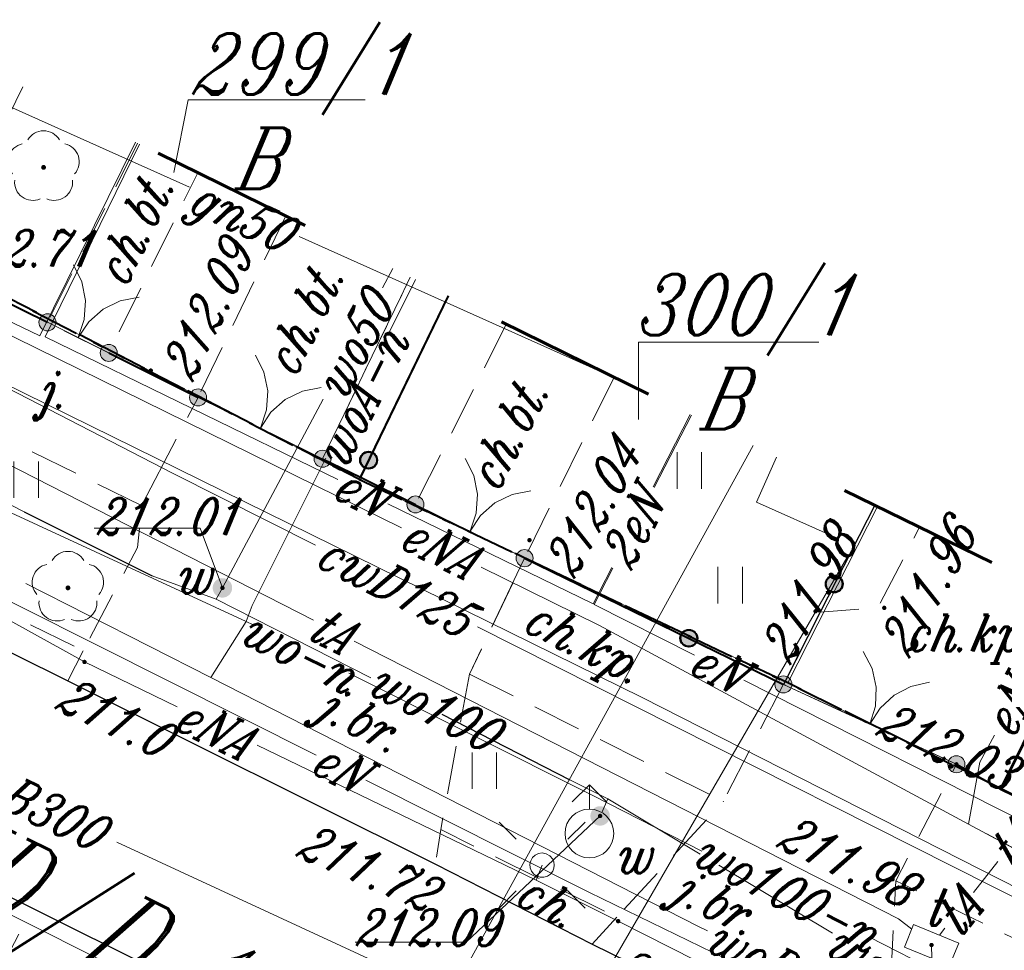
# Model space of a CAD drawing. Header units: millimetres. Extents: x -368 to -158, y 9368 to 9578.
# Tile 45 of 48: x -232 to -211, y 9468 to 9487. Entities that reach past the tile are written whole.
import ezdxf
from ezdxf.enums import TextEntityAlignment as Align

# ---------------------------------------------------------------- set-up
doc = ezdxf.new("R2010")
doc.units = ezdxf.units.MM
for name, pattern in [('Rakowicka 531_1 wstępna wersja$0$DGN Style 5', [7.845798, 3.362485, -4.483313]), ('Rakowicka 531_1 wstępna wersja$0$KTCR02-500', [1.5, 1, -0.5]), ('Rakowicka 531_1 wstępna wersja$0$KTJZ01-500', [2, 1.5, -0.5]), ('Rakowicka 531_1 wstępna wersja$0$PTTU04-500', [1.5, 1, -0.5])]:
    doc.linetypes.add(name, pattern=pattern)
for name, color, linetype, lineweight in [('-- CO_p', 51, 'Continuous', 9), ('-- CO_z', 51, 'Continuous', 9), ('Rakowicka 531_1 wstępna wersja$0$EGBB01', 250, 'Continuous', 0), ('Rakowicka 531_1 wstępna wersja$0$EGBD03', 250, 'Continuous', 0), ('Rakowicka 531_1 wstępna wersja$0$EGBU01', 250, 'Continuous', 0), ('Rakowicka 531_1 wstępna wersja$0$EPGPO_216', 7, 'Continuous', 0), ('Rakowicka 531_1 wstępna wersja$0$EPUPZ_251', 7, 'Continuous', 0), ('Rakowicka 531_1 wstępna wersja$0$GSLKBR', 250, 'Continuous', 13), ('Rakowicka 531_1 wstępna wersja$0$GUPISL', 250, 'Continuous', 13), ('Rakowicka 531_1 wstępna wersja$0$KTCR02', 250, 'Continuous', 0), ('Rakowicka 531_1 wstępna wersja$0$KTJZ01', 250, 'Continuous', 0), ('Rakowicka 531_1 wstępna wersja$0$KTKR01', 250, 'Continuous', 0), ('Rakowicka 531_1 wstępna wersja$0$KTOK05_01', 250, 'Continuous', 0), ('Rakowicka 531_1 wstępna wersja$0$OBOP02_01', 250, 'Continuous', 0), ('Rakowicka 531_1 wstępna wersja$0$PTTU04', 250, 'Continuous', 0), ('Rakowicka 531_1 wstępna wersja$0$SUOP03_18', 250, 'Continuous', 0), ('Rakowicka 531_1 wstępna wersja$0$SUPC_01', 250, 'Continuous', 0), ('Rakowicka 531_1 wstępna wersja$0$SUPE_01', 250, 'Continuous', 0), ('Rakowicka 531_1 wstępna wersja$0$SUPG_01', 250, 'Continuous', 0), ('Rakowicka 531_1 wstępna wersja$0$SUPK_01', 250, 'Continuous', 0), ('Rakowicka 531_1 wstępna wersja$0$SUPT_01', 250, 'Continuous', 0), ('Rakowicka 531_1 wstępna wersja$0$SUPW_01', 250, 'Continuous', 0), ('Rakowicka 531_1 wstępna wersja$0$SUUS02', 250, 'Continuous', 0), ('Rakowicka 531_1 wstępna wersja$0$SUUS15_03_E', 250, 'Continuous', 0), ('Rakowicka 531_1 wstępna wersja$0$SUUS15_7a_T', 250, 'Continuous', 0), ('Rakowicka 531_1 wstępna wersja$0$SUUS15_7b_T', 250, 'Continuous', 0), ('Rakowicka 531_1 wstępna wersja$0$SUUS25_W', 250, 'Continuous', 0), ('Rakowicka 531_1 wstępna wersja$0$Warstwa 5', 250, 'Continuous', 0)]:
    doc.layers.add(name, color=color, linetype=linetype, lineweight=lineweight)
doc.layers.add('-- RAMKA', color=11, linetype='Continuous')
for name, color, linetype, lineweight, true_color in [('Rakowicka 531_1 wstępna wersja$0$GEPPGD', 7, 'Continuous', 13, 0x008000), ('Rakowicka 531_1 wstępna wersja$0$GULTPR', 7, 'Continuous', 13, 0xff9100), ('Rakowicka 531_1 wstępna wersja$0$GUPESH', 1, 'Continuous', 0, 0xff0000), ('Rakowicka 531_1 wstępna wersja$0$GUPTSH', 7, 'Continuous', 0, 0xff9100), ('Rakowicka 531_1 wstępna wersja$0$GUPWSH', 5, 'Continuous', 0, 0x0000ff)]:
    doc.layers.add(name, color=color, linetype=linetype, lineweight=lineweight, true_color=true_color)
doc.styles.add('Rakowicka 531_1 wstępna wersja$0$Style-ITALIC_1250 I 0.20944', font='ITALIC_1250.shx', dxfattribs={"oblique": 12})

# ---------------------------------------------------------------- blocks, each defined once
blk = doc.blocks.new('Rakowicka 531_1 wstępna wersja$0$GULTPR1')
at = {"layer": 'Rakowicka 531_1 wstępna wersja$0$GULTPR', "color": 30, "linetype": 'Continuous', "lineweight": 13, "flags": 128}
for points in [[(34.91081, 5), (43.57107, 0)], [(0, 0), (50, 0)], [(33.57107, 0), (24.91081, -5)]]:
    blk.add_lwpolyline(points, dxfattribs=at)
blk = doc.blocks.new('Rakowicka 531_1 wstępna wersja$0$GUPESH1')
at = {"layer": 'Rakowicka 531_1 wstępna wersja$0$GUPESH', "linetype": 'Continuous', "lineweight": 13}
blk.add_hatch(color=1, dxfattribs=at).paths.add_polyline_path([(0, -0.45), (-0.11647, -0.43467), (-0.225, -0.38971), (-0.3182, -0.3182), (-0.38971, -0.225), (-0.43467, -0.11647), (-0.45, 0), (-0.43467, 0.11647), (-0.38971, 0.225), (-0.3182, 0.3182), (-0.225, 0.38971), (-0.11647, 0.43467), (0, 0.45), (0.11647, 0.43467), (0.225, 0.38971), (0.3182, 0.3182), (0.38971, 0.225), (0.43467, 0.11647), (0.45, 0), (0.43467, -0.11647), (0.38971, -0.225), (0.3182, -0.3182), (0.225, -0.38971), (0.11647, -0.43467)])
blk = doc.blocks.new('Rakowicka 531_1 wstępna wersja$0$GUPTSH1')
at = {"layer": 'Rakowicka 531_1 wstępna wersja$0$GUPTSH', "linetype": 'Continuous', "lineweight": 13}
blk.add_hatch(color=30, dxfattribs=at).paths.add_polyline_path([(0, -0.45), (-0.11647, -0.43467), (-0.225, -0.38971), (-0.3182, -0.3182), (-0.38971, -0.225), (-0.43467, -0.11647), (-0.45, 0), (-0.43467, 0.11647), (-0.38971, 0.225), (-0.3182, 0.3182), (-0.225, 0.38971), (-0.11647, 0.43467), (0, 0.45), (0.11647, 0.43467), (0.225, 0.38971), (0.3182, 0.3182), (0.38971, 0.225), (0.43467, 0.11647), (0.45, 0), (0.43467, -0.11647), (0.38971, -0.225), (0.3182, -0.3182), (0.225, -0.38971), (0.11647, -0.43467)])
blk = doc.blocks.new('Rakowicka 531_1 wstępna wersja$0$OBOP02_01')
at = {"layer": 'Rakowicka 531_1 wstępna wersja$0$OBOP02_01', "linetype": 'Continuous', "lineweight": 13}
h = blk.add_hatch(color=96, dxfattribs=at)
edge = h.paths.add_edge_path()
edge.add_arc((0, 0), 0.05, 0, 360)
at = {"layer": 'Rakowicka 531_1 wstępna wersja$0$OBOP02_01', "color": 96, "linetype": 'Continuous', "lineweight": 13}
for centre, start, end in [((0, 0.375), 30.1471, 149.8529), ((-0.357, 0.116), 102.1471, 221.8529), ((0.357, 0.116), 318.1471, 77.8529), ((-0.22, -0.303), 174.1472, 293.8529), ((0.22, -0.303), 246.1471, 5.8529)]:
    blk.add_arc(centre, 0.375, start, end, dxfattribs=at)
blk = doc.blocks.new('Rakowicka 531_1 wstępna wersja$0$GUPWSH1')
at = {"layer": 'Rakowicka 531_1 wstępna wersja$0$GUPWSH', "linetype": 'Continuous', "lineweight": 13}
blk.add_hatch(color=5, dxfattribs=at).paths.add_polyline_path([(0, -0.45), (-0.11647, -0.43467), (-0.225, -0.38971), (-0.3182, -0.3182), (-0.38971, -0.225), (-0.43467, -0.11647), (-0.45, 0), (-0.43467, 0.11647), (-0.38971, 0.225), (-0.3182, 0.3182), (-0.225, 0.38971), (-0.11647, 0.43467), (0, 0.45), (0.11647, 0.43467), (0.225, 0.38971), (0.3182, 0.3182), (0.38971, 0.225), (0.43467, 0.11647), (0.45, 0), (0.43467, -0.11647), (0.38971, -0.225), (0.3182, -0.3182), (0.225, -0.38971), (0.11647, -0.43467)])
blk = doc.blocks.new('Rakowicka 531_1 wstępna wersja$0$GUPISL1_10')
at = {"color": 0, "flags": 128}
for points in [[(-8.83883, 8.83883), (-5.3033, 5.3033)], [(8.83883, 8.83883), (5.3033, 5.3033)], [(-8.83883, -8.83883), (-5.3033, -5.3033)], [(8.83883, -8.83883), (5.3033, -5.3033)]]:
    blk.add_lwpolyline(points, dxfattribs=at)
blk.add_lwpolyline([(0, 2.5), (0.85505, 2.34922), (1.60697, 1.9151), (2.16507, 1.25), (2.41482, 0.64705), (2.5, 0), (2.41482, -0.64705), (2.16507, -1.25), (1.70042, -1.83262), (1.0847, -2.25242), (0.3726, -2.47207), (-0.3726, -2.47207), (-1.0847, -2.25242), (-1.70042, -1.83262), (-2.16507, -1.25), (-2.43732, -0.5563), (-2.493, 0.18682), (-2.32718, 0.91335), (-1.95458, 1.55872), (-1.4083, 2.0656), (-0.7369, 2.38893), (0, 2.5)], close=True, dxfattribs=at)
blk = doc.blocks.new('Rakowicka 531_1 wstępna wersja$0$GSLKBR1')
at = {"layer": 'Rakowicka 531_1 wstępna wersja$0$GSLKBR', "color": 250, "linetype": 'Continuous', "lineweight": 13, "flags": 128}
for points in [[(12.99038, 7.5), (10.6066, 4.3934), (7.5, 2.00962), (3.88229, 0.51111), (0, 0)], [(0, 0), (3.88229, -0.51111), (7.5, -2.00962), (10.6066, -4.3934), (12.99038, -7.5)]]:
    blk.add_lwpolyline(points, dxfattribs=at)
blk = doc.blocks.new('Rakowicka 531_1 wstępna wersja$0$RTPW02')
at = {"layer": 'Rakowicka 531_1 wstępna wersja$0$Warstwa 5', "linetype": 'Continuous', "lineweight": 13}
h = blk.add_hatch(color=250, dxfattribs=at)
edge = h.paths.add_edge_path()
edge.add_arc((0, 0), 0.045, 0, 360)
blk = doc.blocks.new('Rakowicka 531_1 wstępna wersja$0$SUUS25')
at = {"layer": 'Rakowicka 531_1 wstępna wersja$0$SUUS25_W', "linetype": 'Continuous', "lineweight": 13}
h = blk.add_hatch(color=250, dxfattribs=at)
edge = h.paths.add_edge_path()
edge.add_arc((0, 0), 0.2, 0, 360)
blk = doc.blocks.new('Rakowicka 531_1 wstępna wersja$0$PTTU04_01')
at = {"layer": 'Rakowicka 531_1 wstępna wersja$0$PTTU04', "color": 250, "linetype": 'Continuous', "lineweight": 13}
for p, q in [((-0.25, -0.375), (-0.25, 0.375)), ((0.25, -0.375), (0.25, 0.375))]:
    blk.add_line(p, q, dxfattribs=at)
blk = doc.blocks.new('Rakowicka 531_1 wstępna wersja$0$SUUS15_7b_T')
at = {"layer": 'Rakowicka 531_1 wstępna wersja$0$SUUS15_7b_T', "color": 30, "linetype": 'Continuous', "lineweight": 13, "flags": 128}
blk.add_lwpolyline([(-0.5, 0.25), (0.5, 0.25), (0.5, -0.25), (-0.5, -0.25), (-0.5, 0.25)], close=True, dxfattribs=at)
blk = doc.blocks.new('Rakowicka 531_1 wstępna wersja$0$SUUS02')
at = {"layer": 'Rakowicka 531_1 wstępna wersja$0$SUUS02', "color": 250, "linetype": 'Continuous', "lineweight": 13}
for p, q in [((0, 1), (-0.354, 0.646)), ((0, 0.5), (0, 1)), ((0, 1), (0.354, 0.646))]:
    blk.add_line(p, q, dxfattribs=at)
blk.add_circle((0, 0), 0.5, dxfattribs=at)
blk = doc.blocks.new('Rakowicka 531_1 wstępna wersja')
at = {"layer": 'Rakowicka 531_1 wstępna wersja$0$KTOK05_01', "linetype": 'Continuous', "lineweight": 13}
h = blk.add_hatch(color=250, dxfattribs=at)
edge = h.paths.add_edge_path()
edge.add_arc((7425376.64, 5549051.56), 0.175, 0, 360)
h = blk.add_hatch(color=250, dxfattribs=at)
edge = h.paths.add_edge_path()
edge.add_arc((7425377.897, 5549050.933), 0.175, 0, 360)
h = blk.add_hatch(color=250, dxfattribs=at)
edge = h.paths.add_edge_path()
edge.add_arc((7425379.73, 5549050.02), 0.175, 0, 360)
h = blk.add_hatch(color=250, dxfattribs=at)
edge = h.paths.add_edge_path()
edge.add_arc((7425382.286, 5549048.761), 0.175, 0, 360)
at = {"layer": 'Rakowicka 531_1 wstępna wersja$0$KTOK05_01', "linetype": 'Continuous', "lineweight": 40}
h = blk.add_hatch(color=250, dxfattribs=at)
edge = h.paths.add_edge_path()
edge.add_arc((7425383.23, 5549048.731), 0.17, 0, 360)
at = {"layer": 'Rakowicka 531_1 wstępna wersja$0$KTOK05_01', "linetype": 'Continuous', "lineweight": 13}
h = blk.add_hatch(color=250, dxfattribs=at)
edge = h.paths.add_edge_path()
edge.add_arc((7425384.191, 5549047.823), 0.175, 0, 360)
h = blk.add_hatch(color=250, dxfattribs=at)
edge = h.paths.add_edge_path()
edge.add_arc((7425386.43, 5549046.72), 0.175, 0, 360)
at = {"layer": 'Rakowicka 531_1 wstępna wersja$0$KTOK05_01', "linetype": 'Continuous', "lineweight": 40}
h = blk.add_hatch(color=250, dxfattribs=at)
edge = h.paths.add_edge_path()
edge.add_arc((7425392.783, 5549046.19), 0.17, 0, 360)
h = blk.add_hatch(color=250, dxfattribs=at)
edge = h.paths.add_edge_path()
edge.add_arc((7425389.8, 5549045.076), 0.17, 0, 360)
at = {"layer": 'Rakowicka 531_1 wstępna wersja$0$KTOK05_01', "linetype": 'Continuous', "lineweight": 13}
h = blk.add_hatch(color=250, dxfattribs=at)
edge = h.paths.add_edge_path()
edge.add_arc((7425391.74, 5549044.13), 0.175, 0, 360)
h = blk.add_hatch(color=250, dxfattribs=at)
edge = h.paths.add_edge_path()
edge.add_arc((7425395.29, 5549042.49), 0.175, 0, 360)
at = {"layer": 'Rakowicka 531_1 wstępna wersja$0$EGBB01', "color": 250, "linetype": 'Continuous', "lineweight": 53, "flags": 128}
blk.add_lwpolyline([(7425411.677, 5549038.936), (7425409.78, 5549035.36), (7425396.2, 5549041.98), (7425398.022, 5549045.643)], dxfattribs=at)
at = {"layer": 'Rakowicka 531_1 wstępna wersja$0$EGBD03', "color": 96, "linetype": 'Continuous', "lineweight": 13, "flags": 128}
for points in [[(7425374.38, 5549052.81), (7425383.03, 5549048.34), (7425391.83, 5549044.16), (7425396.2, 5549041.98), (7425409.78, 5549035.36), (7425414.33, 5549033.16), (7425421.249, 5549029.635)], [(7425376.136, 5549056.393), (7425374.38, 5549052.81), (7425355.94, 5549061.91), (7425357.674, 5549065.46)], [(7425384.858, 5549052.109), (7425383.03, 5549048.34), (7425374.38, 5549052.81), (7425376.136, 5549056.393)], [(7425383.159, 5549056.129), (7425379.527, 5549056.129), (7425379.235, 5549054.638)], [(7425393.671, 5549047.78), (7425391.83, 5549044.16), (7425383.03, 5549048.34), (7425384.858, 5549052.109)], [(7425392.468, 5549051.153), (7425388.764, 5549051.153), (7425388.764, 5549049.568)], [(7425416.209, 5549036.71), (7425414.33, 5549033.16), (7425409.78, 5549035.36), (7425396.2, 5549041.98), (7425391.83, 5549044.16), (7425393.671, 5549047.78)]]:
    blk.add_lwpolyline(points, dxfattribs=at)
at = {"layer": 'Rakowicka 531_1 wstępna wersja$0$EPGPO_216', "color": 8, "linetype": 'Continuous', "lineweight": 40}
for p, q in [((7425376.413, 5549051.759), (7425375.081, 5549052.448)), ((7425378.634, 5549050.612), (7425377.302, 5549051.3)), ((7425380.855, 5549049.464), (7425379.523, 5549050.152)), ((7425385.335, 5549047.245), (7425383.98, 5549047.889)), ((7425387.593, 5549046.172), (7425386.238, 5549046.816)), ((7425389.852, 5549045.1), (7425388.497, 5549045.743)), ((7425394.346, 5549042.91), (7425393.003, 5549043.577))]:
    blk.add_line(p, q, dxfattribs=at)
at = {"layer": 'Rakowicka 531_1 wstępna wersja$0$EPGPO_216', "color": 8, "linetype": 'Continuous', "lineweight": 40, "flags": 128}
for points in [[(7425383.077, 5549048.318), (7425383.03, 5549048.34), (7425381.744, 5549049.005)], [(7425392.107, 5549044.022), (7425391.83, 5549044.16), (7425390.755, 5549044.671)], [(7425396.587, 5549041.801), (7425396.28, 5549041.95), (7425395.242, 5549042.465)]]:
    blk.add_lwpolyline(points, dxfattribs=at)
at = {"layer": 'Rakowicka 531_1 wstępna wersja$0$EPUPZ_251', "color": 8, "linetype": 'Continuous', "lineweight": 40}
for p, q in [((7425376.343, 5549051.796), (7425377.231, 5549051.337)), ((7425377.586, 5549051.153), (7425377.742, 5549051.073)), ((7425378.053, 5549050.912), (7425378.208, 5549050.832)), ((7425378.564, 5549050.648), (7425379.452, 5549050.189)), ((7425379.807, 5549050.005), (7425379.963, 5549049.925)), ((7425380.274, 5549049.764), (7425380.429, 5549049.684)), ((7425380.785, 5549049.5), (7425381.673, 5549049.041)), ((7425382.028, 5549048.858), (7425382.184, 5549048.777)), ((7425382.495, 5549048.617), (7425382.65, 5549048.536)), ((7425384.27, 5549047.751), (7425384.428, 5549047.676)), ((7425384.744, 5549047.526), (7425384.902, 5549047.451)), ((7425385.263, 5549047.279), (7425386.167, 5549046.85)), ((7425386.528, 5549046.678), (7425386.686, 5549046.603)), ((7425387.002, 5549046.453), (7425387.16, 5549046.378)), ((7425387.522, 5549046.207), (7425388.425, 5549045.777)), ((7425388.786, 5549045.606), (7425388.944, 5549045.531)), ((7425389.26, 5549045.381), (7425389.418, 5549045.306)), ((7425389.78, 5549045.134), (7425390.683, 5549044.705)), ((7425391.044, 5549044.533), (7425391.202, 5549044.458)), ((7425391.519, 5549044.308), (7425391.677, 5549044.233)), ((7425392.036, 5549044.058), (7425392.932, 5549043.613)), ((7425393.29, 5549043.435), (7425393.447, 5549043.357)), ((7425393.76, 5549043.201), (7425393.917, 5549043.124)), ((7425394.275, 5549042.946), (7425395.171, 5549042.501)), ((7425395.529, 5549042.323), (7425395.686, 5549042.245)), ((7425395.999, 5549042.089), (7425396.156, 5549042.012))]:
    blk.add_line(p, q, dxfattribs=at)
at = {"layer": 'Rakowicka 531_1 wstępna wersja$0$EPUPZ_251', "color": 8, "linetype": 'Continuous', "lineweight": 40, "flags": 128}
blk.add_lwpolyline([(7425383.006, 5549048.353), (7425383.03, 5549048.34), (7425383.908, 5549047.923)], dxfattribs=at)
at = {"layer": 'Rakowicka 531_1 wstępna wersja$0$GEPPGD', "color": 250, "linetype": 'Rakowicka 531_1 wstępna wersja$0$DGN Style 5', "lineweight": 70, "flags": 128}
blk.add_lwpolyline([(7425284.958, 5549147.04), (7425252.6, 5549083.92), (7425409.418, 5549006.623), (7425423.137, 5549033.307), (7425330.222, 5549078.944), (7425348.524, 5549115.33), (7425284.958, 5549147.04)], close=True, dxfattribs=at)
at = {"layer": 'Rakowicka 531_1 wstępna wersja$0$KTCR02', "color": 250, "linetype": 'Rakowicka 531_1 wstępna wersja$0$KTCR02-500', "lineweight": 13, "flags": 128}
for points in [[(7425378.489, 5549055.237), (7425376.64, 5549051.56), (7425377.897, 5549050.933), (7425379.727, 5549054.629)], [(7425381.528, 5549053.744), (7425379.73, 5549050.02), (7425381.279, 5549049.257), (7425382.286, 5549048.761), (7425384.085, 5549052.488)], [(7425386.054, 5549051.521), (7425384.191, 5549047.823), (7425386.43, 5549046.72)], [(7425398.022, 5549045.643), (7425396.2, 5549041.98), (7425395.29, 5549042.49), (7425391.74, 5549044.13), (7425392.498, 5549045.61), (7425393.68, 5549045.7), (7425394.536, 5549047.355)], [(7425372.77, 5549047.1), (7425372.69, 5549046.37), (7425377.06, 5549044.2)], [(7425420.08, 5549027.361), (7425413.87, 5549030.436), (7425394.05, 5549040.1), (7425395.29, 5549042.49), (7425396.2, 5549041.98), (7425409.78, 5549035.36), (7425414.33, 5549033.16), (7425414.51, 5549033.22), (7425414.9, 5549033.01), (7425416.57, 5549032.14), (7425417.57, 5549031.61), (7425419.29, 5549030.69), (7425421.268, 5549029.67)], [(7425388.32, 5549039.35), (7425387.82, 5549038.8), (7425384.6, 5549040.44), (7425384.71, 5549041.15)]]:
    blk.add_lwpolyline(points, dxfattribs=at)
blk.add_lwpolyline([(7425385.3, 5549044.34), (7425390.51, 5549041.73), (7425391.74, 5549044.13), (7425386.43, 5549046.72), (7425385.3, 5549044.34)], close=True, dxfattribs=at)
at = {"layer": 'Rakowicka 531_1 wstępna wersja$0$KTJZ01', "color": 250, "linetype": 'Rakowicka 531_1 wstępna wersja$0$KTJZ01-500', "lineweight": 13, "flags": 128}
for points in [[(7425302.84, 5549081.09), (7425303.26, 5549080.9), (7425315.16, 5549074.94), (7425320.45, 5549072.38), (7425324.79, 5549070.18), (7425329.97, 5549067.64), (7425348.54, 5549058.38), (7425354.22, 5549055.61), (7425357.67, 5549053.91), (7425362.03, 5549051.7), (7425363.18, 5549051.07), (7425368.65, 5549048.38), (7425372.69, 5549046.37), (7425377.06, 5549044.2), (7425384.6, 5549040.44), (7425387.82, 5549038.8), (7425393.82, 5549035.85), (7425394.13, 5549035.69), (7425398.63, 5549033.36), (7425412.124, 5549026.776), (7425418.203, 5549023.709)], [(7425374.17, 5549052.79), (7425376.64, 5549051.56), (7425377.897, 5549050.933), (7425379.73, 5549050.02)], [(7425378.587, 5549047.832), (7425379.73, 5549050.02), (7425381.279, 5549049.257), (7425382.286, 5549048.761), (7425383.06, 5549048.38), (7425384.191, 5549047.823), (7425386.43, 5549046.72), (7425385.3, 5549044.34)], [(7425384.6, 5549040.44), (7425377.06, 5549044.2), (7425377.37, 5549044.82)], [(7425391.74, 5549044.13), (7425395.29, 5549042.49)], [(7425393.82, 5549035.85), (7425387.82, 5549038.8)]]:
    blk.add_lwpolyline(points, dxfattribs=at)
at = {"layer": 'Rakowicka 531_1 wstępna wersja$0$KTKR01', "color": 250, "linetype": 'Continuous', "lineweight": 30, "flags": 128}
for points in [[(7425302.84, 5549081.09), (7425303.26, 5549080.9), (7425315.16, 5549074.94), (7425320.45, 5549072.38), (7425324.79, 5549070.18), (7425329.97, 5549067.64), (7425348.54, 5549058.38), (7425354.22, 5549055.61), (7425357.67, 5549053.91), (7425362.03, 5549051.7), (7425363.18, 5549051.07), (7425368.65, 5549048.38), (7425372.69, 5549046.37), (7425377.06, 5549044.2), (7425384.6, 5549040.44), (7425387.82, 5549038.8), (7425393.82, 5549035.85), (7425394.13, 5549035.69), (7425398.63, 5549033.36), (7425412.124, 5549026.776), (7425418.203, 5549023.709)], [(7425393.62, 5549047.805), (7425392.498, 5549045.61), (7425391.74, 5549044.13)]]:
    blk.add_lwpolyline(points, dxfattribs=at)
at = {"layer": 'Rakowicka 531_1 wstępna wersja$0$KTOK05_01', "color": 250, "linetype": 'Continuous', "lineweight": 40}
for p, q in [((7425374.17, 5549052.79), (7425376.64, 5549051.56)), ((7425384.863, 5549052.106), (7425383.06, 5549048.38)), ((7425377.897, 5549050.933), (7425379.73, 5549050.02)), ((7425386.43, 5549046.72), (7425391.74, 5549044.13)), ((7425395.29, 5549042.49), (7425396.2, 5549041.98))]:
    blk.add_line(p, q, dxfattribs=at)
at = {"layer": 'Rakowicka 531_1 wstępna wersja$0$KTOK05_01', "color": 250, "linetype": 'Continuous', "lineweight": 13}
for p, q in [((7425377.897, 5549050.933), (7425376.64, 5549051.56)), ((7425382.286, 5549048.761), (7425379.73, 5549050.02)), ((7425386.43, 5549046.72), (7425384.191, 5549047.823)), ((7425395.29, 5549042.49), (7425391.74, 5549044.13))]:
    blk.add_line(p, q, dxfattribs=at)
at = {"layer": 'Rakowicka 531_1 wstępna wersja$0$KTOK05_01', "color": 250, "linetype": 'Continuous', "lineweight": 40, "flags": 128}
blk.add_lwpolyline([(7425382.286, 5549048.761), (7425383.06, 5549048.38), (7425384.191, 5549047.823)], dxfattribs=at)
at = {"layer": 'Rakowicka 531_1 wstępna wersja$0$KTOK05_01', "color": 250, "linetype": 'Continuous', "lineweight": 13}
for centre in [(7425376.64, 5549051.56), (7425377.897, 5549050.933), (7425379.73, 5549050.02), (7425382.286, 5549048.761), (7425384.191, 5549047.823), (7425386.43, 5549046.72), (7425391.74, 5549044.13), (7425395.29, 5549042.49)]:
    blk.add_circle(centre, 0.175, dxfattribs=at)
at = {"layer": 'Rakowicka 531_1 wstępna wersja$0$KTOK05_01', "color": 250, "linetype": 'Continuous', "lineweight": 40}
for centre, radius in [((7425383.23, 5549048.731), 0.175), ((7425383.23, 5549048.731), 0.17), ((7425392.783, 5549046.19), 0.175), ((7425392.783, 5549046.19), 0.17), ((7425389.8, 5549045.076), 0.175), ((7425389.8, 5549045.076), 0.17)]:
    blk.add_circle(centre, radius, dxfattribs=at)
at = {"layer": 'Rakowicka 531_1 wstępna wersja$0$PTTU04', "color": 250, "linetype": 'Rakowicka 531_1 wstępna wersja$0$PTTU04-500', "lineweight": 13, "flags": 128}
for points in [[(7425386.054, 5549051.521), (7425384.191, 5549047.823), (7425383.06, 5549048.38), (7425382.286, 5549048.761), (7425384.085, 5549052.488)], [(7425378.57, 5549047.8), (7425373.05, 5549050.51), (7425372.77, 5549047.1), (7425377.37, 5549044.82), (7425378.49, 5549046.94), (7425378.57, 5549047.8)], [(7425388.267, 5549050.435), (7425386.43, 5549046.72), (7425391.74, 5549044.13), (7425392.498, 5549045.61), (7425393.62, 5549047.805)], [(7425385.3, 5549044.34), (7425384.71, 5549041.15), (7425388.32, 5549039.35), (7425390.51, 5549041.73)], [(7425420.08, 5549027.361), (7425413.87, 5549030.436), (7425394.05, 5549040.1), (7425393.861, 5549036.611), (7425394.64, 5549036.16), (7425418.446, 5549024.182)]]:
    blk.add_lwpolyline(points, dxfattribs=at)
at = {"layer": 'Rakowicka 531_1 wstępna wersja$0$SUOP03_18', "color": 5, "linetype": 'Continuous', "lineweight": 30, "flags": 128}
for points in [[(7425376.16, 5549047.67), (7425378.79, 5549046.36)], [(7425384.73, 5549043.52), (7425387.36, 5549042.17)]]:
    blk.add_lwpolyline(points, dxfattribs=at)
at = {"layer": 'Rakowicka 531_1 wstępna wersja$0$SUPC_01', "color": 212, "linetype": 'Continuous', "lineweight": 13, "flags": 128}
for points in [[(7425382.137, 5549046.989), (7425379.22, 5549048.46), (7425367.3, 5549054.61), (7425357.39, 5549059.48), (7425358.016, 5549060.889)], [(7425406.91, 5549034.55), (7425399.27, 5549038.35), (7425385.467, 5549045.31)]]:
    blk.add_lwpolyline(points, dxfattribs=at)
at = {"layer": 'Rakowicka 531_1 wstępna wersja$0$SUPE_01', "color": 1, "linetype": 'Continuous', "lineweight": 13}
blk.add_line((7425395.912, 5549041.061), (7425396.804, 5549040.584), dxfattribs=at)
at = {"layer": 'Rakowicka 531_1 wstępna wersja$0$SUPE_01', "color": 1, "linetype": 'Continuous', "lineweight": 13, "flags": 128}
for points in [[(7425383.903, 5549047.342), (7425370.68, 5549053.85), (7425371.52, 5549055.317)], [(7425378.444, 5549055.259), (7425376.48, 5549051.28), (7425373.463, 5549052.735)], [(7425378.526, 5549055.219), (7425376.59, 5549051.26), (7425382.599, 5549048.333)], [(7425367.069, 5549050.247), (7425382.151, 5549042.676)], [(7425379.301, 5549043.671), (7425377.4, 5549044.59), (7425367.099, 5549050.289)], [(7425389.066, 5549048.181), (7425389.826, 5549049.669)], [(7425389.855, 5549049.654), (7425389.092, 5549048.168)], [(7425383.624, 5549047.834), (7425387.84, 5549045.78), (7425388.221, 5549046.527)], [(7425397.386, 5549040.272), (7425395.54, 5549041.26), (7425387.97, 5549045.34), (7425385.536, 5549046.538)], [(7425388.243, 5549046.516), (7425387.86, 5549045.77), (7425389.914, 5549044.731)], [(7425390.932, 5549044.216), (7425397.31, 5549040.99), (7425400.146, 5549039.492)], [(7425395.54, 5549041.26), (7425395.77, 5549042.53), (7425396.069, 5549043.086)], [(7425386.67, 5549040.11), (7425380.94, 5549042.879)], [(7425383.17, 5549042.164), (7425387.76, 5549039.86), (7425396.11, 5549035.793)], [(7425386.67, 5549040.11), (7425386.79, 5549040.42)], [(7425400.045, 5549033.346), (7425388.35, 5549039.27), (7425386.67, 5549040.11)]]:
    blk.add_lwpolyline(points, dxfattribs=at)
at = {"layer": 'Rakowicka 531_1 wstępna wersja$0$SUPG_01', "color": 52, "linetype": 'Continuous', "lineweight": 13, "flags": 128}
for points in [[(7425371.11, 5549058.12), (7425379.551, 5549054.333)], [(7425381.803, 5549053.322), (7425388.546, 5549050.297)], [(7425384.151, 5549036.362), (7425391.122, 5549049.032)], [(7425386.713, 5549035.818), (7425393.04, 5549046.73), (7425392.78, 5549047.16), (7425391.19, 5549047.87), (7425391.602, 5549048.796)]]:
    blk.add_lwpolyline(points, dxfattribs=at)
at = {"layer": 'Rakowicka 531_1 wstępna wersja$0$SUPK_01', "color": 36, "linetype": 'Continuous', "lineweight": 13, "flags": 128}
blk.add_lwpolyline([(7425378.062, 5549040.892), (7425396.36, 5549032.42), (7425401.34, 5549030.03), (7425401.614, 5549029.984)], dxfattribs=at)
at = {"layer": 'Rakowicka 531_1 wstępna wersja$0$SUPT_01', "color": 30, "linetype": 'Continuous', "lineweight": 13, "flags": 128}
for points in [[(7425407.609, 5549034.318), (7425388.84, 5549043.86), (7425361.21, 5549057.468)], [(7425382.099, 5549045.446), (7425366.85, 5549053.23), (7425361.421, 5549056.019)], [(7425394.373, 5549039.103), (7425394.1, 5549039.32), (7425382.935, 5549045.019)], [(7425395.638, 5549039.858), (7425396.143, 5549040.492)], [(7425394.942, 5549038.984), (7425395.054, 5549039.124)]]:
    blk.add_lwpolyline(points, dxfattribs=at)
at = {"layer": 'Rakowicka 531_1 wstępna wersja$0$SUPW_01', "color": 5, "linetype": 'Continuous', "lineweight": 13, "flags": 128}
for points in [[(7425383.516, 5549052.265), (7425383.729, 5549052.663)], [(7425383.642, 5549051.339), (7425384.192, 5549052.436)], [(7425380.1, 5549045.88), (7425380.23, 5549046.11), (7425382.297, 5549049.981)], [(7425372.709, 5549049.435), (7425376.16, 5549047.67), (7425378.79, 5549046.36), (7425380.1, 5549045.88), (7425383.273, 5549044.263)], [(7425380.72, 5549045.42), (7425380.84, 5549045.75), (7425382.355, 5549048.772)], [(7425375.161, 5549047.987), (7425380.72, 5549045.42)], [(7425379.99, 5549044.27), (7425376.199, 5549046.203)], [(7425380.72, 5549045.42), (7425379.99, 5549044.27), (7425390, 5549039.16), (7425390.184, 5549039.07)], [(7425380.72, 5549045.42), (7425380.861, 5549045.349)], [(7425382.825, 5549044.363), (7425387.83, 5549041.85)], [(7425385.847, 5549042.947), (7425387.36, 5549042.17), (7425388.14, 5549041.78), (7425390.035, 5549040.648)], [(7425387.83, 5549041.85), (7425390.065, 5549040.706)], [(7425388.14, 5549041.78), (7425388.013, 5549041.501)], [(7425390.413, 5549040.422), (7425392.75, 5549039.027)], [(7425393.507, 5549038.943), (7425400.72, 5549035.25), (7425401.031, 5549035.111)]]:
    blk.add_lwpolyline(points, dxfattribs=at)
at = {"layer": 'Rakowicka 531_1 wstępna wersja$0$SUUS15_7a_T', "color": 30, "linetype": 'Continuous', "lineweight": 13, "flags": 128}
blk.add_lwpolyline([(7425394.78, 5549038.78), (7425394.926, 5549033.285), (7425391.846, 5549033.285)], dxfattribs=at)
at = {"layer": 'Rakowicka 531_1 wstępna wersja$0$SUUS25_W', "color": 5, "linetype": 'Continuous', "lineweight": 13, "flags": 128}
for points in [[(7425380.23, 5549046.11), (7425379.775, 5549047.339), (7425377.595, 5549047.339)], [(7425387.98, 5549041.43), (7425385.234, 5549038.84), (7425382.955, 5549038.84)]]:
    blk.add_lwpolyline(points, dxfattribs=at)
at = {"layer": 'Rakowicka 531_1 wstępna wersja$0$GUPISL', "color": 250, "linetype": 'Continuous', "lineweight": 13, "xscale": 0.1, "yscale": 0.1, "zscale": 0.1}
blk.add_blockref('Rakowicka 531_1 wstępna wersja$0$GUPISL1_10', (7425386.79, 5549040.42), dxfattribs=at)
at = {"layer": 'Rakowicka 531_1 wstępna wersja$0$KTOK05_01', "color": 250, "linetype": 'Continuous', "lineweight": 13}
for p, xscale, yscale, zscale, rotation in [((7425377.268, 5549051.246), 0.1, 0.1, 0.1, 63.51744821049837), ((7425381.008, 5549049.391), 0.09999999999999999, 0.09999999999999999, 0.09999999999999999, 63.77803313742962), ((7425385.311, 5549047.271), 0.1, 0.1, 0.1, 63.77803332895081), ((7425393.515, 5549043.31), 0.1, 0.1, 0.1, 65.20439300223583)]:
    blk.add_blockref('Rakowicka 531_1 wstępna wersja$0$GSLKBR1', p, dxfattribs=dict(at, xscale=xscale, yscale=yscale, zscale=zscale, rotation=rotation))
at = {"layer": 'Rakowicka 531_1 wstępna wersja$0$OBOP02_01', "color": 96, "linetype": 'Continuous', "lineweight": 13}
for p in [(7425376.56, 5549054.74), (7425377.06, 5549046.11)]:
    blk.add_blockref('Rakowicka 531_1 wstępna wersja$0$OBOP02_01', p, dxfattribs=at)
at = {"layer": 'Rakowicka 531_1 wstępna wersja$0$PTTU04', "color": 250, "linetype": 'Continuous', "lineweight": 13}
for p in [(7425389.808, 5549048.517), (7425376.203, 5549048.332), (7425390.648, 5549046.164), (7425385.605, 5549042.359)]:
    blk.add_blockref('Rakowicka 531_1 wstępna wersja$0$PTTU04_01', p, dxfattribs=at)
at = {"layer": 'Rakowicka 531_1 wstępna wersja$0$SUPT_01', "color": 30, "linetype": 'Continuous', "lineweight": 13, "xscale": 0.1, "yscale": 0.1, "zscale": 0.1, "rotation": 62.48966565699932}
blk.add_blockref('Rakowicka 531_1 wstępna wersja$0$GULTPR1', (7425373.74, 5549034.57), dxfattribs=at)
at = {"layer": 'Rakowicka 531_1 wstępna wersja$0$SUUS02', "color": 250, "linetype": 'Continuous', "lineweight": 13}
blk.add_blockref('Rakowicka 531_1 wstępna wersja$0$SUUS02', (7425387.76, 5549041.07), dxfattribs=at)
at = {"layer": 'Rakowicka 531_1 wstępna wersja$0$SUUS15_03_E', "color": 1, "linetype": 'Continuous', "lineweight": 13, "xscale": 0.1, "yscale": 0.1, "zscale": 0.1}
for p in [(7425377.4, 5549044.59), (7425388.35, 5549039.27)]:
    blk.add_blockref('Rakowicka 531_1 wstępna wersja$0$GUPESH1', p, dxfattribs=at)
at = {"layer": 'Rakowicka 531_1 wstępna wersja$0$SUUS15_7a_T', "color": 30, "linetype": 'Continuous', "lineweight": 13, "xscale": 0.1, "yscale": 0.1, "zscale": 0.1}
blk.add_blockref('Rakowicka 531_1 wstępna wersja$0$GUPTSH1', (7425394.78, 5549038.78), dxfattribs=at)
at = {"layer": 'Rakowicka 531_1 wstępna wersja$0$SUUS15_7b_T', "color": 30, "linetype": 'Continuous', "lineweight": 13, "rotation": 337.5570365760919}
blk.add_blockref('Rakowicka 531_1 wstępna wersja$0$SUUS15_7b_T', (7425394.78, 5549038.78), dxfattribs=at)
at = {"layer": 'Rakowicka 531_1 wstępna wersja$0$SUUS25_W', "color": 250, "linetype": 'Continuous', "lineweight": 13}
for p, rotation in [((7425380.23, 5549046.11), 329.3308660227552), ((7425387.98, 5549041.43), 331.8935256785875)]:
    blk.add_blockref('Rakowicka 531_1 wstępna wersja$0$SUUS25', p, dxfattribs=dict(at, rotation=rotation))
at = {"layer": 'Rakowicka 531_1 wstępna wersja$0$SUUS25_W', "color": 5, "linetype": 'Continuous', "lineweight": 13, "xscale": 0.1, "yscale": 0.1, "zscale": 0.1}
for p in [(7425380.23, 5549046.11), (7425387.98, 5549041.43)]:
    blk.add_blockref('Rakowicka 531_1 wstępna wersja$0$GUPWSH1', p, dxfattribs=at)
at = {"layer": 'Rakowicka 531_1 wstępna wersja$0$Warstwa 5', "color": 250, "linetype": 'Continuous', "lineweight": 13}
for p in [(7425378.76, 5549050.57), (7425386.53, 5549047.09), (7425392.4, 5549045.63), (7425393.81, 5549045.7), (7425395.29, 5549042.49), (7425384.34, 5549040.31), (7425393.98, 5549040.13)]:
    blk.add_blockref('Rakowicka 531_1 wstępna wersja$0$RTPW02', p, dxfattribs=at)
at = {"layer": 'Rakowicka 531_1 wstępna wersja$0$EGBD03', "color": 96, "linetype": 'Continuous', "lineweight": 30, "char_height": 1.25, "attachment_point": 7, "rotation": 359.9998, "line_spacing_factor": 0.6, "style": 'Rakowicka 531_1 wstępna wersja$0$Style-ITALIC_1250 I 0.20944'}
for s, insert in [('\\H1x;\\W0.8;299/1', (7425379.583, 5549055.818)), ('\\H1x;\\W0.8;300/1', (7425388.715, 5549050.879))]:
    blk.add_mtext(s, dxfattribs=dict(at, insert=insert))
at = {"layer": 'Rakowicka 531_1 wstępna wersja$0$EGBU01', "color": 96, "linetype": 'Continuous', "lineweight": 30, "char_height": 1.25, "attachment_point": 7, "rotation": 359.9998, "line_spacing_factor": 0.6, "style": 'Rakowicka 531_1 wstępna wersja$0$Style-ITALIC_1250 I 0.20944'}
for insert in [(7425380.487, 5549054.3), (7425390.017, 5549049.37)]:
    blk.add_mtext('\\H1x;\\W0.8;B', dxfattribs=dict(at, insert=insert))
at = {"layer": 'Rakowicka 531_1 wstępna wersja$0$EPGPO_216', "color": 8, "linetype": 'Continuous', "lineweight": 30, "style": 'Rakowicka 531_1 wstępna wersja$0$Style-ITALIC_1250 I 0.20944', "oblique": 12, "width": 0.777778}
blk.add_text('KD/D.19', height=1.8, rotation=333.6735, dxfattribs=at).set_placement((7425373.914, 5549041.098), align=Align.MIDDLE_LEFT)
at = {"layer": 'Rakowicka 531_1 wstępna wersja$0$KTCR02', "color": 250, "linetype": 'Continuous', "lineweight": 13, "style": 'Rakowicka 531_1 wstępna wersja$0$Style-ITALIC_1250 I 0.20944', "oblique": 12, "width": 0.8}
for s, rotation, p in [('ch.bt.', 64.6007, (7425378.764, 5549053.342)), ('ch.bt.', 64.2292, (7425382.244, 5549051.492)), ('ch.bt.', 63.2171, (7425386.426, 5549049.133)), ('ch.kp.', 333.391, (7425387.529, 5549044.668)), ('ch.kp.', 360, (7425395.582, 5549044.81)), ('ch.', 333.0095, (7425386.766, 5549039.351))]:
    blk.add_text(s, height=0.75, rotation=rotation, dxfattribs=at).set_placement(p, align=Align.CENTER)
at = {"layer": 'Rakowicka 531_1 wstępna wersja$0$KTJZ01', "color": 250, "linetype": 'Continuous', "lineweight": 13, "style": 'Rakowicka 531_1 wstępna wersja$0$Style-ITALIC_1250 I 0.20944', "oblique": 12, "width": 0.8}
blk.add_text('j.', height=0.75, dxfattribs=at).set_placement((7425376.759, 5549049.802), align=Align.CENTER)
for rotation, p in [(333.4958, (7425382.93, 5549043.072)), (333.8182, (7425390.228, 5549039.322))]:
    blk.add_text('j.br.', height=0.75, rotation=rotation, dxfattribs=at).set_placement(p, align=Align.CENTER)
at = {"layer": 'Rakowicka 531_1 wstępna wersja$0$SUPC_01', "color": 212, "linetype": 'Continuous', "lineweight": 13, "style": 'Rakowicka 531_1 wstępna wersja$0$Style-ITALIC_1250 I 0.20944', "oblique": 12, "width": 0.8}
blk.add_text('cwD125', height=0.75, rotation=333.241, dxfattribs=at).set_placement((7425383.802, 5549046.15), align=Align.MIDDLE_CENTER)
at = {"layer": 'Rakowicka 531_1 wstępna wersja$0$SUPE_01', "color": 1, "linetype": 'Continuous', "lineweight": 13, "style": 'Rakowicka 531_1 wstępna wersja$0$Style-ITALIC_1250 I 0.20944', "oblique": 12, "width": 0.8}
for s, rotation, p in [('eN', 334.0288, (7425383.111, 5549048.083)), ('2eN', 62.9485, (7425388.657, 5549047.347)), ('eNA', 333.794, (7425384.72, 5549046.94)), ('eN', 333.1688, (7425390.423, 5549044.474)), ('eNA', 61.7772, (7425396.499, 5549043.888)), ('eNA', 334.2065, (7425380.096, 5549043.225)), ('eN', 333.3428, (7425382.666, 5549042.432))]:
    blk.add_text(s, height=0.75, rotation=rotation, dxfattribs=at).set_placement(p, align=Align.MIDDLE_CENTER)
at = {"layer": 'Rakowicka 531_1 wstępna wersja$0$SUPG_01', "color": 250, "linetype": 'Continuous', "lineweight": 13, "style": 'Rakowicka 531_1 wstępna wersja$0$Style-ITALIC_1250 I 0.20944', "oblique": 12, "width": 0.8}
blk.add_text('gn50', height=0.75, rotation=335.8364, dxfattribs=at).set_placement((7425380.643, 5549053.752), align=Align.MIDDLE_CENTER)
at = {"layer": 'Rakowicka 531_1 wstępna wersja$0$SUPK_01', "color": 36, "linetype": 'Continuous', "lineweight": 13, "style": 'Rakowicka 531_1 wstępna wersja$0$Style-ITALIC_1250 I 0.20944', "oblique": 12, "width": 0.8}
blk.add_text('koB300', height=0.75, rotation=335.1562, dxfattribs=at).set_placement((7425376.324, 5549041.696), align=Align.MIDDLE_CENTER)
at = {"layer": 'Rakowicka 531_1 wstępna wersja$0$SUPT_01', "color": 30, "linetype": 'Continuous', "lineweight": 13, "style": 'Rakowicka 531_1 wstępna wersja$0$Style-ITALIC_1250 I 0.20944', "oblique": 12, "width": 0.8}
for rotation, p in [(332.9576, (7425382.517, 5549045.233)), (51.4652, (7425396.436, 5549040.859)), (51.4652, (7425395.346, 5549039.491))]:
    blk.add_text('tA', height=0.75, rotation=rotation, dxfattribs=at).set_placement(p, align=Align.MIDDLE_CENTER)
at = {"layer": 'Rakowicka 531_1 wstępna wersja$0$SUPW_01', "color": 5, "linetype": 'Continuous', "lineweight": 13, "style": 'Rakowicka 531_1 wstępna wersja$0$Style-ITALIC_1250 I 0.20944', "oblique": 12, "width": 0.8}
for s, rotation, p in [('wo50', 61.9005, (7425382.932, 5549051.109)), ('woA-n', 63.3718, (7425383.075, 5549050.017)), ('wo-n', 333.3383, (7425381.817, 5549044.804)), ('wo100', 332.9912, (7425384.593, 5549043.669)), ('wo100-n', 332.8864, (7425391.812, 5549039.875)), ('woD50-n', 334.0185, (7425392.123, 5549038.125)), ('wo100', 329.1487, (7425393.956, 5549038.228))]:
    blk.add_text(s, height=0.75, rotation=rotation, dxfattribs=at).set_placement(p, align=Align.MIDDLE_CENTER)
at = {"layer": 'Rakowicka 531_1 wstępna wersja$0$SUUS15_03_E', "color": 1, "linetype": 'Continuous', "lineweight": 13, "char_height": 0.75, "attachment_point": 7, "line_spacing_factor": 0.6, "style": 'Rakowicka 531_1 wstępna wersja$0$Style-ITALIC_1250 I 0.20944'}
for s, insert, rotation in [('\\H1x;\\W0.8;211.0', (7425376.768, 5549043.646), 334.2063), ('\\H1x;\\W0.8;211.2', (7425388.185, 5549038.102), 333.1379)]:
    blk.add_mtext(s, dxfattribs=dict(at, insert=insert, rotation=rotation))
at = {"layer": 'Rakowicka 531_1 wstępna wersja$0$SUUS15_7b_T', "color": 30, "linetype": 'Continuous', "lineweight": 13, "insert": (7425394.662, 5549039.181), "char_height": 0.75, "attachment_point": 7, "rotation": 359.9998, "line_spacing_factor": 0.6, "style": 'Rakowicka 531_1 wstępna wersja$0$Style-ITALIC_1250 I 0.20944'}
blk.add_mtext('\\H1x;\\W0.8;t', dxfattribs=at)
at = {"layer": 'Rakowicka 531_1 wstępna wersja$0$SUUS25_W', "color": 5, "linetype": 'Continuous', "lineweight": 13, "char_height": 0.75, "attachment_point": 7, "rotation": 359.9998, "line_spacing_factor": 0.6, "style": 'Rakowicka 531_1 wstępna wersja$0$Style-ITALIC_1250 I 0.20944'}
for s, insert in [('\\H1x;\\W0.8;212.01', (7425377.641, 5549047.198)), ('\\H1x;\\W0.8;212.09', (7425382.955, 5549038.763))]:
    blk.add_mtext(s, dxfattribs=dict(at, insert=insert))
at = {"layer": 'Rakowicka 531_1 wstępna wersja$0$SUUS25_W', "color": 250, "linetype": 'Continuous', "lineweight": 13, "char_height": 0.75, "attachment_point": 7, "rotation": 359.9998, "line_spacing_factor": 0.6, "style": 'Rakowicka 531_1 wstępna wersja$0$Style-ITALIC_1250 I 0.20944'}
for insert in [(7425379.27, 5549045.993), (7425388.292, 5549040.252)]:
    blk.add_mtext('\\H1x;\\W0.8;w', dxfattribs=dict(at, insert=insert))
at = {"layer": 'Rakowicka 531_1 wstępna wersja$0$Warstwa 5', "color": 250, "linetype": 'Continuous', "lineweight": 13, "char_height": 0.75, "attachment_point": 7, "line_spacing_factor": 0.6, "style": 'Rakowicka 531_1 wstępna wersja$0$Style-ITALIC_1250 I 0.20944'}
for s, insert, rotation in [('\\H1x;\\W0.8;212.71', (7425374.657, 5549052.703), 0.0248), ('\\H1x;\\W0.8;212.09', (7425379.619, 5549050.316), 64.5619), ('\\H1x;\\W0.8;212.04', (7425387.447, 5549046.277), 61.4018), ('\\H1x;\\W0.8;211.98', (7425391.88, 5549044.51), 61.4402), ('\\H1x;\\W0.8;211.96', (7425394.321, 5549044.647), 61.3893), ('\\H1x;\\W0.8;212.03', (7425393.607, 5549043.106), 336.3366), ('\\H1x;\\W0.8;211.98', (7425391.569, 5549040.813), 334.0789), ('\\H1x;\\W0.8;211.72', (7425381.71, 5549040.622), 336.3333)]:
    blk.add_mtext(s, dxfattribs=dict(at, insert=insert, rotation=rotation))

msp = doc.modelspace()

# ---------------------------------------------------------------- linework, layer by layer
at = {"layer": '-- CO_p', "ltscale": 2}
msp.add_line((-211.525, 9458.515), (-258.887, 9482.103), dxfattribs=at)
msp.add_line((-211.525, 9458.515), (-258.887, 9482.103), dxfattribs=at)
at = {"layer": '-- CO_z'}
msp.add_line((-211.381, 9458.801), (-258.458, 9482.247), dxfattribs=at)
msp.add_line((-211.381, 9458.801), (-258.458, 9482.247), dxfattribs=at)
at = {"layer": '-- RAMKA'}
msp.add_lwpolyline([(-205.344, 9455.392), (-207.767, 9456.797), (-209.064, 9457.55, 0.015227), (-211.381, 9458.801), (-259.353, 9482.693)], format="xyb", dxfattribs=at)

# ---------------------------------------------------------------- block references
msp.add_blockref('Rakowicka 531_1 wstępna wersja', (-7425607.631, -5539570.812), dxfattribs=at)

doc.saveas('drawing.dxf')
